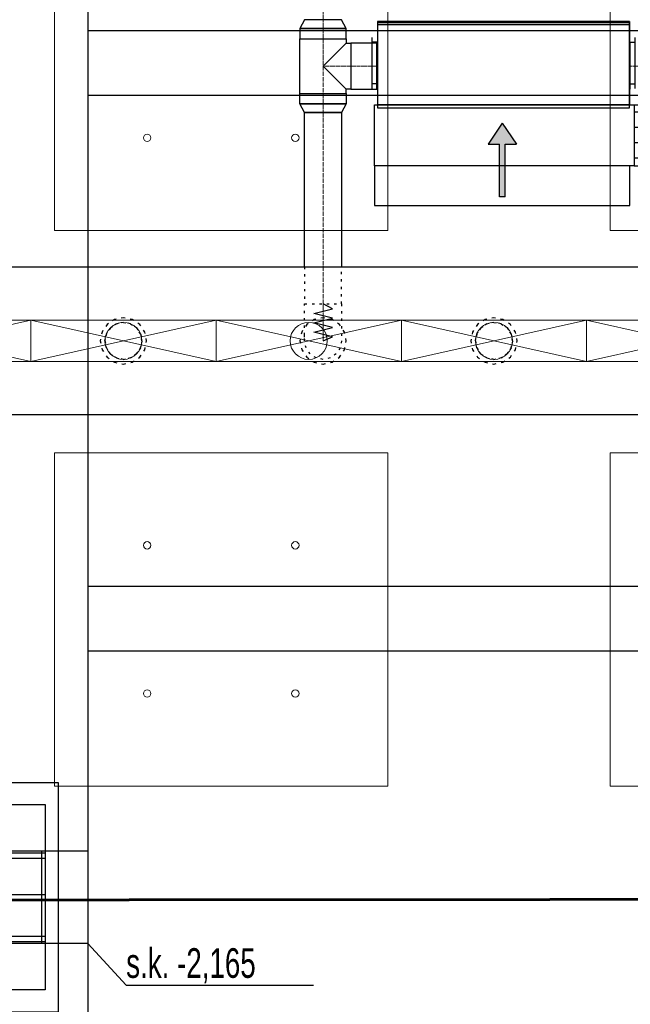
# Model space of a CAD drawing. Header units: centimetres. Extents: x -228435 to 46820, y -89367 to 152985.
# Tile 149 of 256: x -34128 to -30832, y 28422 to 33738. Entities that reach past the tile are written whole.
import ezdxf

# ---------------------------------------------------------------- set-up
doc = ezdxf.new("R2010")
doc.units = ezdxf.units.CM
doc.header["$LTSCALE"] = 50
for name, pattern in [('CADVENT_CENTERLINE', [9.9, 7.4, -1, 0.5, -1]), ('CADVENT_HIDDEN', [0.8, 0.25, -0.55]), ('Kondygnacja  -0_5$0$HIDDEN', [9.525, 6.35, -3.175]), ('Kondygnacja  -0_5$0$HIDDEN2', [4.7625, 3.175, -1.5875]), ('Osie rzutów$0$DASHDOT2', [12.7, 6.35, -3.175, 0, -3.175])]:
    doc.linetypes.add(name, pattern=pattern)
for name, color, linetype in [('01-103-Went PP_poziom-0_5$0$L_Nawiew', 250, 'Continuous'), ('bgde-nawiewEXP', 250, 'Continuous'), ('bgde-nawiewHIDDEN', 250, 'Continuous'), ('bgde-wywiewSOL', 5, 'Continuous'), ('IS_zmiany 2024', 3, 'Continuous'), ('Kondygnacja  -0_5$0$ARCH_KONSTR_POWYŻEJ RZUTU', 8, 'Kondygnacja  -0_5$0$HIDDEN'), ('Kondygnacja  -0_5$0$ARCH_KONSTR_POWYŻEJ RZUTU_IST', 8, 'Kondygnacja  -0_5$0$HIDDEN2'), ('Kondygnacja  -0_5$0$ARCH_KONSTRUKCJA_NIEWIDOCZNA', 8, 'Continuous'), ('Kondygnacja  -0_5$0$ARCH_OKŁADZINA', 8, 'Continuous'), ('Kondygnacja  -0_5$0$ARCH_SŁUPY', 8, 'Continuous'), ('Osie rzutów$0$ARCH_INFO_OSIE_IST', 8, 'Osie rzutów$0$DASHDOT2'), ('Osie rzutów$0$ARCH_INFO_OSIE_OPISY_IST', 8, 'Continuous')]:
    doc.layers.add(name, color=color, linetype=linetype)
for name, color, linetype, lineweight in [('bgde-nawiewCEN', 7, 'Continuous', 13), ('bgde_nawiewnik', 11, 'Continuous', 5), ('SU Lampy kwadratowe  -05$0$ARCH_SUFITY_PODWIESZANE', 8, 'Continuous', 9)]:
    doc.layers.add(name, color=color, linetype=linetype, lineweight=lineweight)
doc.styles.add('Kondygnacja  -0_5$0$BIKTS', font='bikromsw.shx', dxfattribs={"width": 0.8})
pattern_1 = [(45, (-1133.3117, -3177.9858), (-0.6735192, 0.6735192), [])]

# ---------------------------------------------------------------- blocks, each defined once
blk = doc.blocks.new('Osie rzutów')
at = {"layer": 'Osie rzutów$0$ARCH_INFO_OSIE_IST', "ltscale": 10}
blk.add_line((4436.04, 7400), (15156.54, 7400), dxfattribs=at)
blk = doc.blocks.new('SU Lampy kwadratowe  -05$0$moduł sufitu')
at = {"layer": 'SU Lampy kwadratowe  -05$0$ARCH_SUFITY_PODWIESZANE'}
for points in [[(60, -60), (240, -60), (240, -240), (60, -240)], [(360, -60), (540, -60), (540, -240), (360, -240)], [(60, -360), (240, -360), (240, -540), (60, -540)], [(360, -360), (540, -360), (540, -540), (360, -540)]]:
    blk.add_lwpolyline(points, close=True, dxfattribs=at)
for centre in [(110, -110), (190, -110), (410, -110), (490, -110), (110, -190), (190, -190), (410, -190), (490, -190), (110, -410), (190, -410), (410, -410), (490, -410), (110, -490), (190, -490), (410, -490), (490, -490)]:
    blk.add_circle(centre, 2, dxfattribs=at)
blk = doc.blocks.new('SU Lampy kwadratowe  -05')
at = {"layer": 'SU Lampy kwadratowe  -05$0$ARCH_SUFITY_PODWIESZANE'}
blk.add_blockref('SU Lampy kwadratowe  -05$0$moduł sufitu', (8660, 8000), dxfattribs=at)
blk = doc.blocks.new('Kondygnacja  -0_5$0$słup_kwadrat')
at = {"layer": 'Kondygnacja  -0_5$0$ARCH_SŁUPY', "lineweight": 40}
h = blk.add_hatch(dxfattribs=at)
h.set_pattern_fill('ANSI31', color=256, scale=0.3, style=0)
h.set_pattern_definition(pattern_1)
h.paths.add_polyline_path([(36, 34), (39, 34), (39, 84), (36, 84)])
h = blk.add_hatch(dxfattribs=at)
h.set_pattern_fill('ANSI31', color=256, scale=0.3, style=0)
h.set_pattern_definition(pattern_1)
h.paths.add_polyline_path([(89, 80), (89, 83), (39, 83), (39, 80)])
h = blk.add_hatch(dxfattribs=at)
h.set_pattern_fill('ANSI31', color=256, scale=0.3, style=0)
h.set_pattern_definition(pattern_1)
h.paths.add_polyline_path([(89, 34), (92, 34), (92, 84), (89, 84)])
h = blk.add_hatch(dxfattribs=at)
h.set_pattern_fill('ANSI31', color=256, scale=0.3, style=0)
h.set_pattern_definition(pattern_1)
h.paths.add_polyline_path([(89, 57.5), (89, 60.5), (39, 60.5), (39, 57.5)])
h = blk.add_hatch(dxfattribs=at)
h.set_pattern_fill('ANSI31', color=256, scale=0.3, style=0)
h.set_pattern_definition(pattern_1)
h.paths.add_polyline_path([(89, 35), (89, 38), (39, 38), (39, 35)])
at = {"layer": 'Kondygnacja  -0_5$0$ARCH_KONSTRUKCJA_NIEWIDOCZNA'}
blk.add_lwpolyline([(119, 109), (119, 9), (9, 9), (9, 109)], close=True, dxfattribs=at)
for points in [[(36, 109), (36, 84)], [(39, 109), (39, 84)], [(62.5, 109), (62.5, 83)], [(65.5, 109), (65.5, 83)], [(89, 109), (89, 84)], [(92, 109), (92, 84)], [(9, 83), (36, 83)], [(9, 80), (36, 80)], [(92, 83), (119, 83)], [(92, 80), (119, 80)], [(9, 60.5), (36, 60.5)], [(92, 60.5), (119, 60.5)], [(9, 57.5), (36, 57.5)], [(92, 57.5), (119, 57.5)], [(9, 38), (36, 38)], [(92, 38), (119, 38)], [(9, 35), (36, 35)], [(36, 34), (36, 9)], [(39, 34), (39, 9)], [(62.5, 35), (62.5, 9)], [(65.49, 35), (65.49, 9)], [(89, 34), (89, 9)], [(92, 35), (119, 35)], [(92, 34), (92, 9)]]:
    blk.add_lwpolyline(points, dxfattribs=at)
at = {"layer": 'Kondygnacja  -0_5$0$ARCH_OKŁADZINA'}
blk.add_lwpolyline([(2, 121), (126, 121), (126, -3), (2, -3)], close=True, dxfattribs=at)
at = {"layer": 'Kondygnacja  -0_5$0$ARCH_SŁUPY', "lineweight": 40}
for p, q in [((39, 60.5), (89, 60.5)), ((89, 57.5), (39, 57.5))]:
    blk.add_line(p, q, dxfattribs=at)
at = {"layer": 'Kondygnacja  -0_5$0$ARCH_SŁUPY', "lineweight": 50, "const_width": 3}
blk.add_lwpolyline([(28.5, 94.5), (99.5, 94.5), (99.5, 23.5), (28.5, 23.5)], close=True, dxfattribs=at)
at = {"layer": 'Kondygnacja  -0_5$0$ARCH_SŁUPY', "lineweight": 40}
for points in [[(36, 84), (39, 84), (39, 34), (36, 34)], [(89, 84), (92, 84), (92, 34), (89, 34)]]:
    blk.add_lwpolyline(points, close=True, dxfattribs=at)
for points in [[(89, 83), (39, 83)], [(39, 80), (89, 80)], [(89, 38), (39, 38)], [(39, 35), (89, 35)]]:
    blk.add_lwpolyline(points, dxfattribs=at)
blk = doc.blocks.new('Kondygnacja  -0_5$0$konstrukcja istniejąca -0.5')
at = {"layer": 'Kondygnacja  -0_5$0$ARCH_KONSTR_POWYŻEJ RZUTU_IST', "ltscale": 10}
for points in [[(8738, 8575), (8738, 7425)], [(8738, 7375), (8582, 7375), (8582, 7425), (8738, 7425), (8738, 7375)], [(8738, 7375), (8738, 6225)]]:
    blk.add_lwpolyline(points, dxfattribs=at)
at = {"layer": 'Kondygnacja  -0_5$0$ARCH_KONSTR_POWYŻEJ RZUTU_IST', "ltscale": 10, "elevation": 0}
for points in [[(8738, 7867.89), (9782, 7867.89)], [(9782, 7832.89), (8738, 7832.89)], [(8738, 7567.89), (9782, 7567.89)], [(9782, 7532.89), (8738, 7532.89)], [(8713, 7425), (8713, 7375)]]:
    blk.add_lwpolyline(points, dxfattribs=at)
at = {"layer": 'Kondygnacja  -0_5$0$ARCH_KONSTR_POWYŻEJ RZUTU_IST'}
blk.add_lwpolyline([(8738.01, 7375), (8758.69, 7352.53), (8859.85, 7352.53)], dxfattribs=at)
at = {"layer": 'Kondygnacja  -0_5$0$ARCH_KONSTR_POWYŻEJ RZUTU_IST', "style": 'Kondygnacja  -0_5$0$BIKTS', "width": 0.7}
blk.add_text('s.k. -2,165', height=16, dxfattribs=at).set_placement((8758.69, 7356.46))
blk = doc.blocks.new('A$C5B3E7367')
at = {"layer": '01-103-Went PP_poziom-0_5$0$L_Nawiew'}
h = blk.add_hatch(color=256, dxfattribs=at)
h.paths.add_polyline_path([(215, 704), (215, 674), (331.7, 674), (331.7, 612.1), (445.9, 689), (331.7, 765.9), (331.7, 704)])
h.paths.add_polyline_path([(48.3, 704), (48.3, 674), (215, 674), (215, 704)])
for p, q in [((215, 1525), (165, 1525)), ((165, 1525), (165, 1505)), ((165, 1505), (215, 1505)), ((215, 1400), (215, 1530)), ((545, 1530), (215, 1530)), ((215, 1530), (215, 1515)), ((545, 1400), (545, 1530)), ((243.8, 1452), (268.8, 1452)), ((256.2, 1452), (256.2, 1400)), ((326.2, 1452), (351.2, 1452)), ((338.8, 1452), (338.8, 1400)), ((408.8, 1452), (433.8, 1452)), ((421.2, 1452), (421.2, 1400)), ((491.2, 1452), (516.2, 1452)), ((503.8, 1452), (503.8, 1400)), ((545, 1400), (215, 1400)), ((215, 1400), (215, 1378)), ((545, 0), (545, 1400)), ((0, 1378), (215, 1378)), ((0, 0), (0, 1378)), ((215, 1378), (215, 0)), ((445.9, 689), (331.7, 765.9)), ((331.7, 704), (331.7, 765.9)), ((48.3, 704), (331.7, 704)), ((48.3, 704), (48.3, 674)), ((48.3, 674), (331.7, 674)), ((445.9, 689), (331.7, 612.1)), ((331.7, 612.1), (331.7, 674)), ((215, 0), (0, 0)), ((215, 0), (545, 0))]:
    blk.add_line(p, q, dxfattribs=at)
blk = doc.blocks.new('A$C53CA46B8')
at = {"layer": 'bgde-wywiewSOL'}
for p, q in [((200.4, 481.1), (-249.6, 481.1)), ((-249.6, 481.1), (-249.6, -878.9)), ((112.9, 511.1), (-162.1, 511.1)), ((-137.1, 481.1), (-137.1, 511.1)), ((87.9, 481.1), (87.9, 511.1)), ((200.4, 481.1), (200.4, -878.9)), ((200.4, -878.9), (-249.6, -878.9)), ((-137.1, -878.9), (-137.1, -908.9)), ((87.9, -878.9), (87.9, -908.9)), ((112.9, -908.9), (-162.1, -908.9))]:
    blk.add_line(p, q, dxfattribs=at)
at = {"layer": '01-103-Went PP_poziom-0_5$0$L_Nawiew'}
blk.add_blockref('A$C5B3E7367', (-794.6, -893.9), dxfattribs=at)
blk = doc.blocks.new('A$C066D7839')
at = {"layer": 'bgde_nawiewnik'}
for p, q in [((-50, -11.15), (-50, 11.15)), ((-50, 11.15), (50, 11.15)), ((-50, -11.15), (50, 11.15)), ((50, -11.15), (-50, 11.15)), ((50, 11.15), (50, -11.15)), ((50, -11.15), (-50, -11.15))]:
    blk.add_line(p, q, dxfattribs=at)
blk.add_circle((0, 0), 10, dxfattribs=at)

msp = doc.modelspace()

# ---------------------------------------------------------------- linework, layer by layer
at = {"layer": 'bgde-nawiewCEN', "linetype": 'CADVENT_CENTERLINE', "ltscale": 0.06}
for p, q in [((-32489.979, 33738.069), (-32489.979, 37803.868)), ((-32489.979, 33635.069), (-32489.979, 33738.069)), ((-32489.979, 33635.069), (-32489.979, 33487.069)), ((-32489.979, 33487.069), (-32489.979, 33339.069)), ((-32339.979, 33487.069), (-32489.979, 33487.069)), ((-32339.979, 33487.069), (-32199.979, 33487.069)), ((-32195.979, 33487.069), (-32199.979, 33487.069)), ((-30835.979, 33487.069), (-30831.979, 33487.069)), ((-30017.838, 33487.069), (-30831.979, 33487.069)), ((-32489.979, 33339.069), (-32489.979, 33236.069)), ((-32489.979, 33236.069), (-32489.979, 32203.959)), ((-32489.979, 32203.959), (-32489.979, 32185.263)), ((-32489.979, 32185.263), (-32489.979, 32134.152)), ((-32489.979, 32134.152), (-32489.979, 32106.359)), ((-32489.979, 32106.359), (-32489.979, 32082.833)), ((-32489.979, 32082.833), (-32489.979, 32063.218)), ((-32489.979, 32063.218), (-32489.979, 32047.159)), ((-32489.979, 32047.159), (-32489.979, 32034.3)), ((-32489.979, 32034.3), (-32489.979, 32024.285)), ((-32489.979, 32024.285), (-32489.979, 32016.759)), ((-32489.979, 32016.759), (-32489.979, 32011.366)), ((-32489.979, 32011.366), (-32489.979, 32007.752)), ((-32489.979, 32007.752), (-32489.979, 32005.559)), ((-32489.979, 32005.559), (-32489.979, 32004.433)), ((-32489.979, 32004.433), (-32489.979, 32003.959))]:
    msp.add_line(p, q, dxfattribs=at)
at = {"layer": 'bgde-nawiewEXP', "linetype": 'Continuous'}
for points in [[(-32614.979, 33635.07), (-32364.979, 33635.07), (-32364.979, 33689.912), (-32389.979, 33738.069), (-32589.979, 33738.069), (-32614.979, 33689.912), (-32614.979, 33689.912), (-32605.464, 33689.912), (-32605.464, 33689.912), (-32614.979, 33689.912), (-32614.979, 33689.912)], [(-32195.979, 33712.069), (-30835.979, 33712.069), (-30835.979, 33722.069), (-32195.979, 33722.069)], [(-32195.979, 33262.069), (-30835.979, 33262.069), (-30835.979, 33712.069), (-32195.979, 33712.069)], [(-32605.464, 33689.912), (-32578.368, 33689.912), (-32578.368, 33689.912)], [(-32578.368, 33689.912), (-32537.815, 33689.912), (-32537.815, 33689.912)], [(-32537.815, 33689.912), (-32489.979, 33689.912), (-32489.979, 33689.912)], [(-32489.979, 33689.912), (-32442.144, 33689.912), (-32442.144, 33689.912)], [(-32442.144, 33689.912), (-32401.591, 33689.912), (-32401.591, 33689.912)], [(-32401.591, 33689.912), (-32374.494, 33689.912), (-32374.494, 33689.912)], [(-32374.494, 33689.912), (-32364.979, 33689.912), (-32364.979, 33689.912)], [(-32339.979, 33362.069), (-32199.979, 33362.069), (-32199.979, 33612.069), (-32339.979, 33612.069), (-32339.979, 33371.585)], [(-32614.979, 33284.227), (-32614.979, 33339.069), (-32364.979, 33339.069), (-32364.979, 33284.226), (-32389.979, 33236.069), (-32589.979, 33236.069)], [(-32614.979, 33284.227), (-32605.464, 33284.227), (-32605.464, 33284.226)], [(-32605.464, 33284.227), (-32578.368, 33284.227), (-32578.368, 33284.226)], [(-32578.368, 33284.227), (-32537.815, 33284.227), (-32537.815, 33284.226)], [(-32537.815, 33284.227), (-32489.979, 33284.227), (-32489.979, 33284.226)], [(-32489.979, 33284.227), (-32442.144, 33284.227), (-32442.144, 33284.226)], [(-32442.144, 33284.227), (-32401.591, 33284.227), (-32401.591, 33284.226)], [(-32401.591, 33284.227), (-32374.494, 33284.227), (-32374.494, 33284.226)], [(-32374.494, 33284.227), (-32364.979, 33284.227), (-32364.979, 33284.226)]]:
    msp.add_lwpolyline(points, close=True, dxfattribs=at)
for points in [[(-32614.979, 33339.069), (-32614.979, 33635.069), (-32364.979, 33635.069), (-32364.979, 33612.069)], [(-32614.979, 33339.069), (-32364.979, 33339.069), (-32364.979, 33362.069), (-32489.979, 33487.069), (-32364.979, 33612.069), (-32339.979, 33612.069), (-32339.979, 33362.069), (-32364.979, 33362.069)], [(-32199.979, 33362.069), (-32199.979, 33612.069), (-32195.979, 33612.069)], [(-30835.979, 33362.069), (-30831.979, 33362.069), (-30831.979, 33612.069), (-30835.979, 33612.069)], [(-32199.979, 33362.069), (-32195.979, 33362.069)], [(-32589.979, 32403.941), (-32589.979, 33236.069), (-32389.979, 33236.069), (-32389.979, 32403.941)], [(-40588.801, 32403.941), (630.964, 32403.941), (630.964, 31603.941), (-40588.801, 31603.941)]]:
    msp.add_lwpolyline(points, dxfattribs=at)
at = {"layer": 'bgde-nawiewHIDDEN', "linetype": 'CADVENT_HIDDEN'}
for points in [[(-32195.979, 33362.069), (-32195.979, 33612.069)], [(-30835.979, 33362.069), (-30835.979, 33612.069)], [(-32589.979, 32403.941), (-32589.979, 32203.959), (-32389.979, 32203.959), (-32389.979, 32403.941)]]:
    msp.add_lwpolyline(points, dxfattribs=at)
for points in [[(-32589.979, 32034.3), (-32589.979, 32203.959), (-32389.979, 32203.959), (-32389.979, 32003.959), (-32397.591, 31965.691), (-32419.269, 31933.248), (-32451.711, 31911.571), (-32489.979, 31903.959), (-32528.248, 31911.571), (-32560.69, 31933.248), (-32582.367, 31965.691), (-32589.979, 32003.959), (-32589.979, 32024.285)], [(-33692.838, 32003.959), (-33683.323, 31956.123), (-33656.226, 31915.571), (-33615.674, 31888.474), (-33567.838, 31878.959), (-33520.003, 31888.474), (-33479.45, 31915.571), (-33452.353, 31956.123), (-33442.838, 32003.959), (-33452.353, 32051.794), (-33479.45, 32092.347), (-33520.003, 32119.444), (-33567.838, 32128.959), (-33615.674, 32119.444), (-33656.226, 32092.347), (-33683.323, 32051.794)], [(-33692.838, 32003.959), (-33683.323, 31956.123), (-33656.226, 31915.571), (-33615.674, 31888.474), (-33567.838, 31878.959), (-33520.003, 31888.474), (-33479.45, 31915.571), (-33452.353, 31956.123), (-33442.838, 32003.959), (-33452.353, 32051.794), (-33479.45, 32092.347), (-33520.003, 32119.444), (-33567.838, 32128.959), (-33615.674, 32119.444), (-33656.226, 32092.347), (-33683.323, 32051.794)], [(-32614.979, 32003.959), (-32605.464, 31956.123), (-32578.368, 31915.571), (-32537.815, 31888.474), (-32489.979, 31878.959), (-32442.144, 31888.474), (-32401.591, 31915.571), (-32374.494, 31956.123), (-32364.979, 32003.959), (-32374.494, 32051.794), (-32401.591, 32092.347), (-32442.144, 32119.444), (-32489.979, 32128.959), (-32537.815, 32119.444), (-32578.368, 32092.347), (-32605.464, 32051.794)], [(-32614.979, 32003.959), (-32605.464, 31956.123), (-32578.368, 31915.571), (-32537.815, 31888.474), (-32489.979, 31878.959), (-32442.144, 31888.474), (-32401.591, 31915.571), (-32374.494, 31956.123), (-32364.979, 32003.959), (-32374.494, 32051.794), (-32401.591, 32092.347), (-32442.144, 32119.444), (-32489.979, 32128.959), (-32537.815, 32119.444), (-32578.368, 32092.347), (-32605.464, 32051.794)], [(-31692.838, 32003.959), (-31683.323, 31956.123), (-31656.226, 31915.571), (-31615.674, 31888.474), (-31567.838, 31878.959), (-31520.003, 31888.474), (-31479.45, 31915.571), (-31452.353, 31956.123), (-31442.838, 32003.959), (-31452.353, 32051.794), (-31479.45, 32092.347), (-31520.003, 32119.444), (-31567.838, 32128.959), (-31615.674, 32119.444), (-31656.226, 32092.347), (-31683.323, 32051.794)], [(-31692.838, 32003.959), (-31683.323, 31956.123), (-31656.226, 31915.571), (-31615.674, 31888.474), (-31567.838, 31878.959), (-31520.003, 31888.474), (-31479.45, 31915.571), (-31452.353, 31956.123), (-31442.838, 32003.959), (-31452.353, 32051.794), (-31479.45, 32092.347), (-31520.003, 32119.444), (-31567.838, 32128.959), (-31615.674, 32119.444), (-31656.226, 32092.347), (-31683.323, 32051.794)], [(-33667.838, 32003.959), (-33660.226, 31965.691), (-33638.549, 31933.248), (-33606.106, 31911.571), (-33567.838, 31903.959), (-33529.57, 31911.571), (-33497.127, 31933.248), (-33475.45, 31965.691), (-33467.838, 32003.959), (-33475.45, 32042.227), (-33497.127, 32074.67), (-33529.57, 32096.347), (-33567.838, 32103.959), (-33606.106, 32096.347), (-33638.549, 32074.67), (-33660.226, 32042.227)], [(-33667.838, 32003.959), (-33660.226, 32042.227), (-33638.549, 32074.67), (-33606.106, 32096.347), (-33567.838, 32103.959), (-33529.57, 32096.347), (-33497.127, 32074.67), (-33475.45, 32042.227), (-33467.838, 32003.959), (-33475.45, 31965.691), (-33497.127, 31933.248), (-33529.57, 31911.571), (-33567.838, 31903.959), (-33606.106, 31911.571), (-33638.549, 31933.248), (-33660.226, 31965.691)], [(-31667.838, 32003.959), (-31660.226, 31965.691), (-31638.549, 31933.248), (-31606.106, 31911.571), (-31567.838, 31903.959), (-31529.57, 31911.571), (-31497.127, 31933.248), (-31475.45, 31965.691), (-31467.838, 32003.959), (-31475.45, 32042.227), (-31497.127, 32074.67), (-31529.57, 32096.347), (-31567.838, 32103.959), (-31606.106, 32096.347), (-31638.549, 32074.67), (-31660.226, 32042.227)], [(-31667.838, 32003.959), (-31660.226, 32042.227), (-31638.549, 32074.67), (-31606.106, 32096.347), (-31567.838, 32103.959), (-31529.57, 32096.347), (-31497.127, 32074.67), (-31475.45, 32042.227), (-31467.838, 32003.959), (-31475.45, 31965.691), (-31497.127, 31933.248), (-31529.57, 31911.571), (-31567.838, 31903.959), (-31606.106, 31911.571), (-31638.549, 31933.248), (-31660.226, 31965.691)]]:
    msp.add_lwpolyline(points, close=True, dxfattribs=at)
at = {"layer": 'bgde-nawiewHIDDEN'}
for points in [[(-32489.979, 32003.959), (-32439.979, 32025.257), (-32539.979, 32050.618), (-32439.979, 32075.839), (-32539.979, 32101.124), (-32439.979, 32126.659), (-32539.979, 32152.018), (-32439.979, 32177.477), (-32489.979, 32203.959)], [(-33567.838, 32003.959), (-33567.838, 32003.959)], [(-31567.838, 32003.959), (-31567.838, 32003.959)]]:
    msp.add_lwpolyline(points, dxfattribs=at)
at = {"layer": 'IS_zmiany 2024', "color": 40, "lineweight": 60}
msp.add_lwpolyline([(-47160, 40645), (-22185, 40645), (-22185, 28995), (-47160, 28975)], close=True, dxfattribs=at)

# ---------------------------------------------------------------- block references
at = {"layer": '01-103-Went PP_poziom-0_5$0$L_Nawiew', "xscale": -1, "rotation": 270}
msp.add_blockref('A$C53CA46B8', (-31317.949, 33528.749, 3110), dxfattribs=at)
at = {"layer": '01-103-Went PP_poziom-0_5$0$L_Nawiew', "xscale": 10, "yscale": 10, "zscale": 10}
for p in [(-34567.836, 32003.959, 987.119), (-33567.836, 32003.959, 987.119), (-32567.836, 32003.959, 987.119), (-31567.836, 32003.959, 987.119), (-30567.836, 32003.959, 987.119)]:
    msp.add_blockref('A$C066D7839', p, dxfattribs=at)
at = {"layer": 'Kondygnacja  -0_5$0$ARCH_KONSTR_POWYŻEJ RZUTU', "xscale": 10, "yscale": 10, "zscale": 10}
msp.add_blockref('Kondygnacja  -0_5$0$konstrukcja istniejąca -0.5', (-121140, -45000), dxfattribs=at)
at = {"layer": 'Kondygnacja  -0_5$0$ARCH_SŁUPY', "xscale": 10, "yscale": 10, "zscale": 10}
msp.add_blockref('Kondygnacja  -0_5$0$słup_kwadrat', (-35180, 28410), dxfattribs=at)
at = {"layer": 'Osie rzutów$0$ARCH_INFO_OSIE_OPISY_IST', "xscale": 10, "yscale": 10, "zscale": 10}
msp.add_blockref('Osie rzutów', (-121140, -45000), dxfattribs=at)
at = {"layer": 'SU Lampy kwadratowe  -05$0$ARCH_SUFITY_PODWIESZANE', "xscale": 10, "yscale": 10, "zscale": 10}
msp.add_blockref('SU Lampy kwadratowe  -05', (-121140, -45000), dxfattribs=at)

doc.saveas('drawing.dxf')
